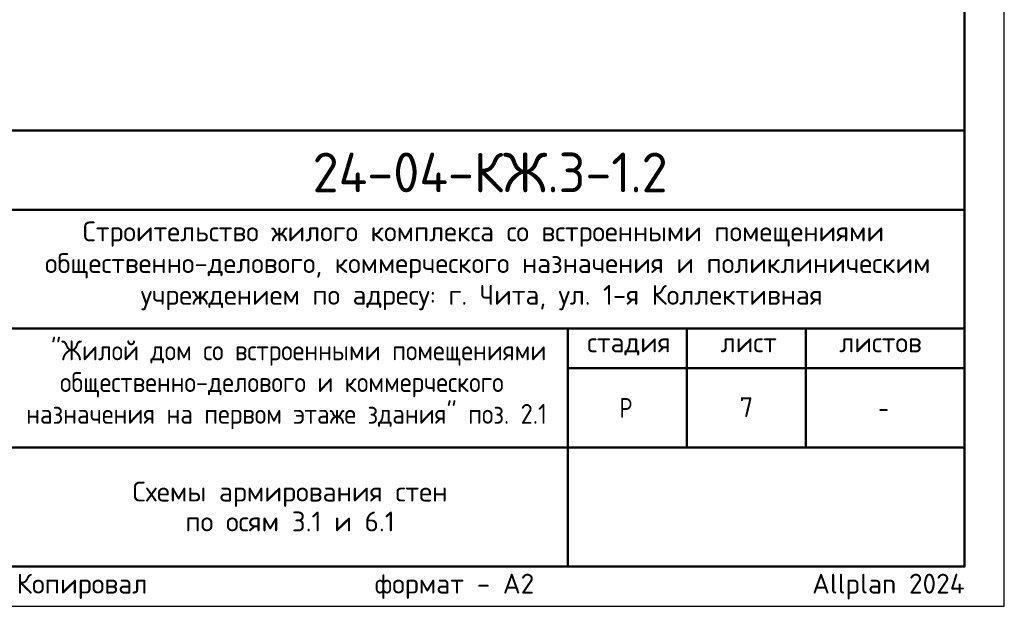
# Model space of a CAD drawing. Header units: millimetres. Extents: x 0 to 59400, y 0 to 42000.
# Tile 15 of 28: x 46994 to 59400, y 0 to 7395. Entities that reach past the tile are written whole.
import ezdxf

# ---------------------------------------------------------------- set-up
doc = ezdxf.new("R2010")
doc.units = ezdxf.units.MM
doc.layers.add('Standard', color=7, linetype='Continuous', lineweight=25)
doc.layers.add('Надписи', color=7, linetype='Continuous', lineweight=25)
doc.styles.add('ISOCPEUR', font='txt')

msp = doc.modelspace()

# ---------------------------------------------------------------- linework, layer by layer
at = {"layer": 'Standard', "color": 7, "linetype": 'Continuous', "lineweight": 50, "transparency": 33554687}
for p, q in [((40400, 6000), (58900, 6000)), ((46900, 5000), (58900, 5000)), ((46900, 3500), (58900, 3500)), ((53900, 2000), (53900, 3500)), ((55400, 2000), (55400, 3500)), ((56900, 2000), (56900, 3500)), ((53900, 3000), (58900, 3000)), ((46900, 2000), (58900, 2000)), ((53900, 500), (53900, 2000)), ((53900, 500), (53900, 2000))]:
    msp.add_line(p, q, dxfattribs=at)
at = {"layer": 'Standard', "color": 7, "linetype": 'Continuous', "lineweight": 25, "transparency": 33554687}
for p, q in [((58900, 500), (58900, 6000)), ((40400, 500), (58900, 500)), ((40400, 500), (58900, 500)), ((40400, 500), (58900, 500))]:
    msp.add_line(p, q, dxfattribs=at)
msp.add_lwpolyline([(0, 0), (59400, 0), (59400, 42000), (0, 42000), (0, 0)], close=True, dxfattribs=at)
at = {"layer": 'Standard', "color": 7, "linetype": 'Continuous', "lineweight": 50, "transparency": 33554687}
msp.add_lwpolyline([(2000, 41500), (58900, 41500), (58900, 500), (2000, 500), (2000, 41500)], close=True, dxfattribs=at)
at = {"layer": 'Standard', "color": 7, "linetype": 'Continuous', "lineweight": 13, "transparency": 33554687}
for points in [[(58900, 41500), (2000, 41500), (2000, 500), (58900, 500), (58900, 41500)], [(11357, 6000), (58900, 6000), (58900, 28856), (11357, 28856), (11357, 6000)], [(58900, 500), (40400, 500), (40400, 6000), (58900, 6000), (58900, 500)], [(58900, 6000), (40400, 6000), (40400, 500), (58900, 500), (58900, 6000)]]:
    msp.add_lwpolyline(points, dxfattribs=at)
at = {"layer": 'Standard', "color": 7, "linetype": 'Continuous', "lineweight": 25, "transparency": 33554687}
msp.add_lwpolyline([(58900, 6000), (40400, 6000), (40400, 500), (58900, 500), (58900, 6000)], dxfattribs=at)

# ---------------------------------------------------------------- texts
at = {"layer": 'Standard', "color": 7, "linetype": 'Continuous', "lineweight": 50, "transparency": 33554687, "insert": (50685, 5218), "char_height": 500, "width": 4936.77, "attachment_point": 7, "style": 'ISOCPEUR'}
msp.add_mtext('\\W0.96;24-04-КЖ.3-1.2', dxfattribs=at)
at = {"layer": 'Standard', "color": 7, "linetype": 'Continuous', "lineweight": 25, "transparency": 33554687, "char_height": 250, "attachment_point": 7, "style": 'ISOCPEUR'}
for s, insert, width in [('\\W0.99;Строительство жилого комплекса со встроенными помещениями', (47788, 4533), 10343.94), ('\\W0.99;общественно-делового, коммерческого назначения и поликлиническим', (47312, 4133), 11292.27), ('\\W0.99;учреждением по адресу: г. Чита, ул. 1-я Коллективная', (48519, 3733), 8881.18), ('\\W0.90;"Жилой дом со встроенными помещениями', (47389, 3033), 6132.5), ('\\W0.99;стадия    лист     листов', (54143, 3162), 4372.59), ('\\W0.90;общественно-делового и коммерческого', (47502, 2633), 5904.55), ('\\W0.90;назначения на первом этаже здания" поз. 2.1', (47076, 2233), 6756.08), ('\\W0.80;Р', (54550, 2375), 299.85), ('\\W0.78;-', (57812, 2375), 272.01)]:
    msp.add_mtext(s, dxfattribs=dict(at, insert=insert, width=width))
at = {"layer": 'Standard', "color": 7, "linetype": 'Continuous', "lineweight": 25, "transparency": 33554687, "insert": (50400, 1571), "char_height": 250, "width": 4041.88, "attachment_point": 2, "line_spacing_factor": 0.903614}
msp.add_mtext('\\A1;{\\fISOCPEUR|i0|b0;\\H250.000000;\\W1.000000;\\C7;Схемы армирования стен}\\P{\\fISOCPEUR|i0|b0;\\H250.000000;\\W1.000000;\\C7;по осям 3.1 и 6.1}\\P', dxfattribs=at)
at = {"layer": 'Standard', "color": 8, "linetype": 'Continuous', "lineweight": 13, "transparency": 33554687, "insert": (58900, 248), "char_height": 250, "width": 11749.46, "attachment_point": 6, "style": 'ISOCPEUR'}
msp.add_mtext('\\A1;{\\fISOCPEUR|i0|b0;\\H250.000000;\\W1.000000;\\C8;Копировал                  формат - А2                      Allplan 2024}\\P', dxfattribs=at)
at = {"layer": 'Надписи', "color": 7, "linetype": 'Continuous', "lineweight": 13, "transparency": 33554687, "insert": (56150, 2510), "char_height": 250, "width": 272.22, "attachment_point": 5, "style": 'ISOCPEUR'}
msp.add_mtext('\\A1;{\\fISOCPEUR|i0|b0;\\H250.000000;\\W1.000000;\\C7;7}\\P', dxfattribs=at)

doc.saveas('drawing.dxf')
